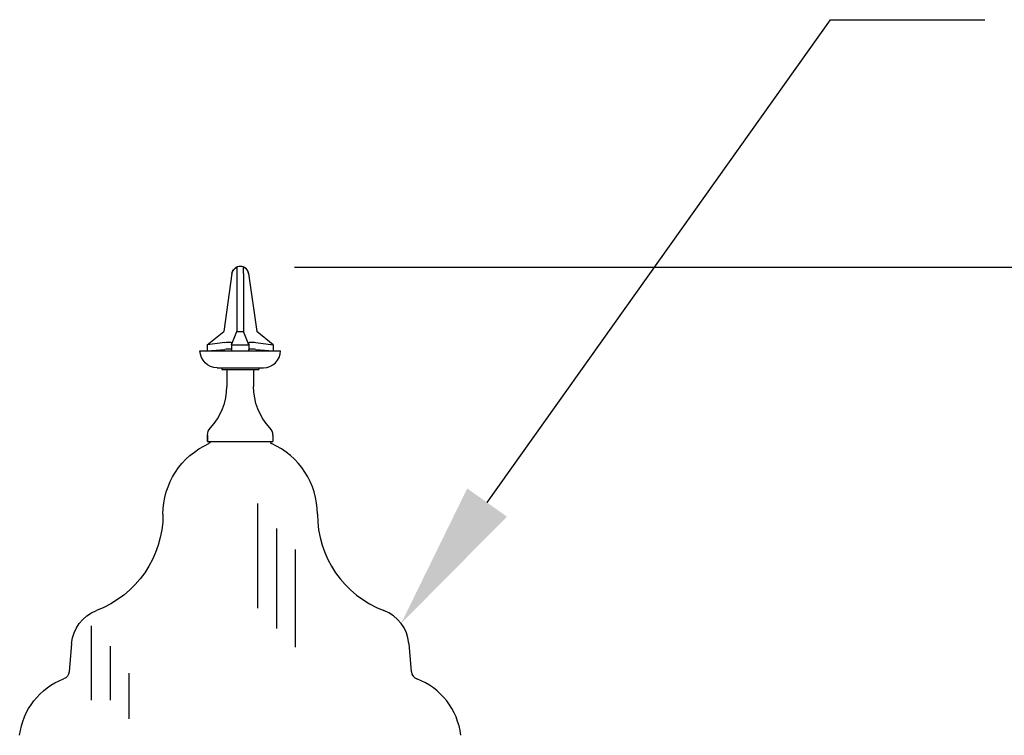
# Model space of a CAD drawing. Header units: feet. Extents: x 300 to 431, y 4 to 24.
# Tile 8 of 17: x 315.59 to 317.03, y 19.2 to 20.24. Entities that reach past the tile are written whole.
import ezdxf
from ezdxf import colors
from ezdxf.entities.mleader import LeaderData, LeaderLine
from ezdxf.math import Vec2, Vec3

# ---------------------------------------------------------------- set-up
doc = ezdxf.new("R2010")
doc.units = ezdxf.units.FT
doc.header["$MEASUREMENT"] = 0
doc.layers.add('TEXT', color=7, linetype='Continuous')
doc.styles.get("Standard").update_dxf_attribs({"font": 'font31.shx'})
doc.dimstyles.new('COEC', dxfattribs={"dimscale": 13.9, "dimtxt": 0.18, "dimasz": 0.18, "dimexe": 0.18, "dimexo": 0.0625, "dimgap": 0.09, "dimtad": 1, "dimzin": 0, "dimdsep": 46, "dimtxsty": 'Standard', "dimcen": 0.09, "dimclrd": 256, "dimclre": 256, "dimclrt": 256, "dimaunit": 1, "dimadec": 4, "dimazin": 0, "dimtfac": 1, "dimtofl": 0, "dimtmove": 0, "dimatfit": 3, "dimfxl": 1, "dimtolj": 1, "dimtzin": 0, "dimlwd": -1, "dimlwe": -1, "dimarcsym": 0})

# ---------------------------------------------------------------- blocks, each defined once
blk = doc.blocks.new('*D1140')
at = {"layer": 'Defpoints', "color": 0, "transparency": 16777216}
for p in [(315.9304, 19.8811, 0.0048), (321.1798, 19.8811), (316.3616, 8.3198, -0.225)]:
    blk.add_point(p, dxfattribs=at)
at = {"layer": 'TEXT', "transparency": 16777216}
for p, q in [((315.9929, 19.8811), (321.3598, 19.8811)), ((321.1798, 8.4998), (321.1798, 19.7011)), ((316.4241, 8.3198), (321.3598, 8.3198))]:
    blk.add_line(p, q, dxfattribs=at)
for points in [[(321.1498, 19.7011), (321.2098, 19.7011), (321.1798, 19.8811)], [(321.1498, 8.4998), (321.2098, 8.4998), (321.1798, 8.3198)]]:
    blk.add_solid(points, dxfattribs=at)
at = {"layer": 'TEXT', "transparency": 16777216, "insert": (321.0273, 14.1005), "char_height": 0.125, "attachment_point": 5, "rotation": 90}
blk.add_mtext('\\A1;{\\Ffont31|c0;18\'-10"}', dxfattribs=at)

msp = doc.modelspace()

# ---------------------------------------------------------------- linework, layer by layer
at = {"layer": 'TEXT'}
for p, q in [((315.9017, 19.8716, 0.2298), (315.8898, 19.7871, 0.2298)), ((315.926, 19.8716, 0.2298), (315.9378, 19.7871, 0.2298)), ((315.9091, 19.7871, 0.249), (315.9186, 19.7871, 0.249)), ((315.8913, 19.7711, 0.2376), (315.8657, 19.7679, 0.2376)), ((315.9013, 19.7689, 0.2732), (315.9013, 19.7679, 0.2732)), ((315.9264, 19.7689, 0.2731), (315.9264, 19.7679, 0.2731)), ((315.8552, 19.7591, 0.225), (315.9725, 19.7591, 0.225)), ((315.8657, 19.7679, 0.2376), (315.8657, 19.7591, 0.2376)), ((315.8657, 19.7591, 0.2376), (315.8913, 19.7613, 0.2376)), ((315.9013, 19.7679, 0.2732), (315.9013, 19.7591, 0.2732)), ((315.9264, 19.7679, 0.2731), (315.9264, 19.7591, 0.2731)), ((315.962, 19.7679, 0.2375), (315.962, 19.7591, 0.2375)), ((315.8802, 19.7346, 0.225), (315.9475, 19.7346, 0.225)), ((315.8868, 19.7346, 0.225), (315.8868, 19.7321, 0.225)), ((315.8868, 19.7321, 0.225), (315.9408, 19.7321, 0.225)), ((315.8943, 19.7321, 0.225), (315.8943, 19.7071, 0.225)), ((315.9333, 19.7321, 0.225), (315.9333, 19.7071, 0.225)), ((315.9333, 19.7321, 0.225), (315.9333, 19.7071, 0.225)), ((315.9408, 19.7346, 0.225), (315.9408, 19.7321, 0.225)), ((315.8662, 19.6363, 0.225), (315.8662, 19.6279, 0.225)), ((315.8662, 19.6269, 0.225), (315.8662, 19.6363, 0.225)), ((315.8662, 19.6269, 0.225), (315.9615, 19.6269, 0.225)), ((315.8662, 19.6269, 0.225), (315.9615, 19.6269, 0.225)), ((315.8701, 19.6269, 0.225), (315.9576, 19.6269, 0.225)), ((315.8701, 19.6269, 0.225), (315.9576, 19.6269, 0.225)), ((315.9615, 19.6363, 0.225), (315.9615, 19.6269, 0.225)), ((315.9615, 19.6363, 0.225), (315.9615, 19.6279, 0.225)), ((315.9391, 19.5366, 0.225), (315.9391, 19.3842, 0.225)), ((315.9666, 19.5006, 0.225), (315.9666, 19.355, 0.225)), ((315.9941, 19.4698, 0.225), (315.9941, 19.3276, 0.225)), ((315.6966, 19.3585, 0.225), (315.6966, 19.2505, 0.225)), ((315.6682, 19.3331, 0.225), (315.6646, 19.2919, 0.225)), ((315.7241, 19.3293, 0.225), (315.7241, 19.2505, 0.225)), ((316.1595, 19.3331, 0.225), (316.1631, 19.2919, 0.225)), ((315.7516, 19.2899, 0.225), (315.7516, 19.2231, 0.225))]:
    msp.add_line(p, q, dxfattribs=at)
at = {"layer": 'TEXT', "extrusion": (0, 0.139173, 0.990268)}
for p, q in [((315.9091, 19.8716, 0.2371), (315.9091, 19.7871, 0.249)), ((315.9186, 19.8716, 0.2371), (315.9186, 19.7871, 0.249))]:
    msp.add_line(p, q, dxfattribs=at)
at = {"layer": 'TEXT', "extrusion": (0.192782, 0.153689, 0.969131)}
msp.add_line((315.8657, 19.7679, 0.2376), (315.8898, 19.7871, 0.2298), dxfattribs=at)
at = {"layer": 'TEXT', "extrusion": (0.283547, 0.70375, 0.651412)}
msp.add_line((315.9013, 19.7679, 0.2732), (315.9091, 19.7871, 0.249), dxfattribs=at)
at = {"layer": 'TEXT', "extrusion": (-0.286334, 0.701615, 0.652495)}
msp.add_line((315.9264, 19.7679, 0.2731), (315.9186, 19.7871, 0.249), dxfattribs=at)
at = {"layer": 'TEXT', "extrusion": (-0.190435, 0.151653, 0.969915)}
msp.add_line((315.962, 19.7679, 0.2375), (315.9378, 19.7871, 0.2298), dxfattribs=at)
at = {"layer": 'TEXT', "extrusion": (-0.002037, 0.996178, 0.08732)}
for p, q in [((315.9013, 19.7711, 0.2476), (315.9013, 19.7689, 0.2732)), ((315.9013, 19.7613, 0.2476), (315.9013, 19.7591, 0.2732))]:
    msp.add_line(p, q, dxfattribs=at)
at = {"layer": 'TEXT', "extrusion": (0, 0.996195, 0.087156)}
for p, q in [((315.9264, 19.7689, 0.2731), (315.9264, 19.7711, 0.2475)), ((315.9264, 19.7591, 0.2731), (315.9264, 19.7613, 0.2475))]:
    msp.add_line(p, q, dxfattribs=at)
at = {"layer": 'TEXT', "extrusion": (0.000176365, -2.23707e-05, 1)}
msp.add_line((315.9365, 19.7711, 0.2375), (315.962, 19.7679, 0.2375), dxfattribs=at)
at = {"layer": 'TEXT', "extrusion": (0.001039, 0, 0.999999)}
msp.add_line((315.9013, 19.7679, 0.2732), (315.9264, 19.7679, 0.2731), dxfattribs=at)
at = {"layer": 'TEXT', "extrusion": (0.000177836, -1.55882e-05, 1)}
msp.add_line((315.9365, 19.7613, 0.2375), (315.962, 19.7591, 0.2375), dxfattribs=at)
at = {"layer": 'TEXT'}
for centre, radius, start, end in [((315.9138, 19.8699, 0.225), 0.0122, 8, 172), ((315.9475, 19.7596, 0.225), 0.025, 270, 358.854), ((315.8068, 19.7071, 0.225), 0.0875, 316.6858, 0), ((315.9457, 19.6363, 0.225), 0.0157, 0, 43.3142), ((315.9606, 19.6269, 0.225), 0.003, 180, 246.1238), ((315.9606, 19.6269, 0.225), 0.003, 180, 246.1238), ((315.9138, 19.5213, 0.225), 0.1125, 0, 66.1238), ((316.1763, 19.5213, 0.225), 0.15, 180, 249.2688), ((316.1032, 19.3281, 0.225), 0.0565, 5, 69.2688), ((316.1756, 19.293, 0.225), 0.0125, 185, 249.3148), ((316.1358, 19.1878, 0.225), 0.1, 6.6036, 69.3148)]:
    msp.add_arc(centre, radius, start, end, dxfattribs=at)
at = {"layer": 'TEXT', "extrusion": (0, 0, -1)}
for centre, radius, start, end in [((-315.9138, 19.8699, -0.2298), 0.0122, 8, 67.1851), ((-315.9138, 19.8699, -0.2298), 0.0122, 112.8149, 172), ((-315.8802, 19.7596, -0.225), 0.025, 270, 358.854), ((-316.0208, 19.7071, -0.225), 0.0875, 316.6858, 0), ((-315.882, 19.6363, -0.225), 0.0158, 0, 43.3142), ((-315.8671, 19.6269, -0.225), 0.003, 180, 246.1238), ((-315.8671, 19.6269, -0.225), 0.003, 180, 246.1238), ((-315.9138, 19.5213, -0.225), 0.1125, 0, 66.1238), ((-315.6513, 19.5213, -0.225), 0.15, 180, 249.2688), ((-315.7244, 19.3281, -0.225), 0.0565, 5, 69.2688), ((-315.6918, 19.1878, -0.225), 0.1, 6.6036, 69.3148), ((-315.6521, 19.293, -0.225), 0.0125, 185, 249.3148)]:
    msp.add_arc(centre, radius, start, end, dxfattribs=at)
at = {"layer": 'TEXT', "extrusion": (1, 0, 0)}
msp.add_arc((19.8699, 0.225, 315.9091), 0.0122, 22.8149, 82, dxfattribs=at)
at = {"layer": 'TEXT', "extrusion": (-1, 0, 0)}
msp.add_arc((-19.8699, 0.225, -315.9186), 0.0123, 98.001, 157.1851, dxfattribs=at)
at = {"layer": 'TEXT', "extrusion": (-0.086825, 0.992417, 0.087006)}
for centre in [(-316.4124, 0.9285, -7.7855), (-316.4116, 0.9293, -7.7952)]:
    msp.add_arc(centre, 0.01, 179.5741, 270, dxfattribs=at)
at = {"layer": 'TEXT', "extrusion": (0.087006, 0.992417, 0.086825)}
for centre in [(-313.0025, -3.8592, 47.1301), (-313.0034, -3.8583, 47.1204)]:
    msp.add_arc(centre, 0.01, 270.0103, 0.4361, dxfattribs=at)

# ---------------------------------------------------------------- dimensions: what is measured, and where the dimension line sits
at = {"layer": 'TEXT'}
dim = msp.add_linear_dim(base=(321.1798, 19.8811, 0.225), p1=(316.3616, 8.3198), p2=(315.9304, 19.8811, 0.2298), angle=90, text='{\\Ffont31|c0;18\'-10"}', dimstyle='COEC', override={"dimscale": 1, "dimtxt": 0.125}, dxfattribs=at)
dim.commit()
dim.dimension.update_dxf_attribs({"geometry": '*D1140', "text_midpoint": (321.0273, 14.1005, 0.225)})

# ---------------------------------------------------------------- leaders
ml = msp.add_multileader_mtext('Standard', dxfattribs=at)
ml.set_content('')
ml.set_leader_properties()
ml.build(insert=Vec2(0, 0))
ml.multileader.update_dxf_attribs({"dogleg_length": 8.64, "arrow_head_size": 0.216})
ctx = ml.context
ctx.base_point, ctx.char_height, ctx.arrow_head_size, ctx.landing_gap_size, ctx.plane_origin = Vec3(316.9987, 20.2414, 0.225), 0.00625, 0.216, 0.00625, Vec3(316.2396, 19.4028, 0.225)
notes = []
notes.append((ctx, [(0, (1, 1, 0), (316.7738, 20.2414, 0.225), (1, 0), 0.2249, [(0, [(316.1483, 19.3622, 0.225)], 0, [])])]))
ctx.mtext, ml.multileader.dxf.content_type = None, 0
for ctx, leaders in notes:
    for number, flags, end, landing, length, lines in leaders:
        leader = LeaderData()
        leader.index, (leader.has_last_leader_line, leader.has_dogleg_vector, leader.attachment_direction) = number, flags
        leader.last_leader_point, leader.dogleg_vector, leader.dogleg_length = Vec3(end), Vec3(landing), length
        for number, points, colour, breaks in lines:
            line = LeaderLine()
            line.index, line.vertices, line.color, line.breaks = number, Vec3.list(points), colors.encode_raw_color(colour), breaks
            leader.lines.append(line)
        ctx.leaders.append(leader)

doc.saveas('drawing.dxf')
